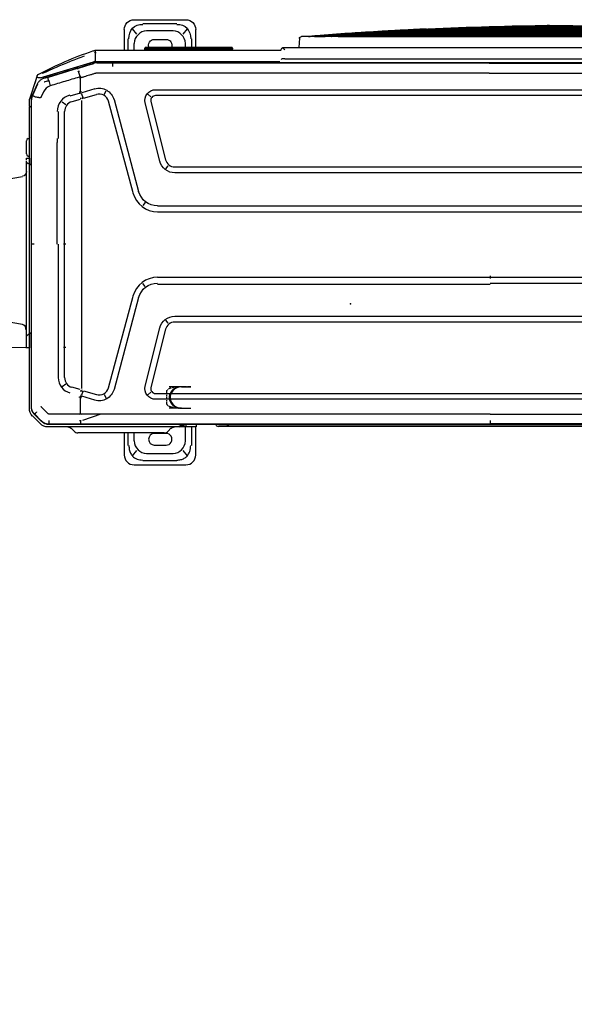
# Model space of a CAD drawing. Header units: millimetres. Extents: x 922208 to 1069538, y -182208 to -99877.
# Tile 116 of 256: x 989766 to 990446, y -178207 to -177000. Entities that reach past the tile are written whole.
import ezdxf

# ---------------------------------------------------------------- set-up
doc = ezdxf.new("R2010")
doc.units = ezdxf.units.MM
doc.header["$MEASUREMENT"] = 0
doc.linetypes.add('CENTER', pattern=[0.508, 0.3175, -0.0635, 0.0635, -0.0635])
doc.layers.add('IS_KLIM_urządzenia', color=3, linetype='Continuous')

# ---------------------------------------------------------------- blocks, each defined once
blk = doc.blocks.new('G$CE471A013')
at = {"linetype": 'Continuous'}
for p, q in [((9.43, 40.3), (9.87, 39.75)), ((14.87, 41.22), (9.57, 41.22)), ((10.49, 40.82), (13.99, 40.82)), ((14.61, 39.75), (15.05, 40.3)), ((8.57, 40.22), (8.57, 37.35)), ((9.01, 37.35), (9.01, 39.24)), ((13.58, 40.08), (10.9, 40.08)), ((15.47, 39.24), (15.47, 37.95)), ((15.87, 37.95), (15.87, 40.22)), ((9.61, 38.77), (9.61, 37.35)), ((12.8, 39.2), (11.6, 39.21)), ((14.88, 37.95), (14.88, 38.77)), ((-63.26, 37.3), (6.25, 37.3)), ((8.53, 37.35), (9.47, 37.35)), ((8.53, 37.24), (8.53, 37.35)), ((8.53, 37.07), (8.53, 37.24)), ((9.47, 37.35), (10.17, 37.35)), ((10.17, 37.35), (10.24, 37.35)), ((10.24, 37.35), (23.68, 37.35)), ((11.39, 37.78), (11.1, 37.49)), ((11.6, 38.01), (12.8, 38.01)), ((11.78, 37.95), (13.34, 37.95)), ((13.34, 37.95), (19.04, 37.95)), ((19.04, 37.95), (20.6, 37.95)), ((21.29, 37.49), (21, 37.78)), ((23.6, 37.07), (-66.48, 37.07)), ((-63.21, 37.03), (-21.49, 37.03)), ((-62.82, 37.15), (6.1, 37.15)), ((20.33, 37.03), (-21.49, 37.03)), ((-21.49, 36.7), (-21.49, 37.03)), ((9.97, 37.07), (9.97, 37.15)), ((18.26, 36.03), (20.13, 36.7)), ((23.55, 37.03), (20.33, 37.03)), ((23.59, 37.03), (23.55, 37.03)), ((24.01, 36.99), (24, 36.96)), ((25.02, 36.04), (24.35, 36.72)), ((25.07, 36.04), (24.36, 36.75)), ((24.44, 37.03), (25.24, 36.23)), ((9.92, 35.44), (9.07, 35.44)), ((9.92, 35.44), (9.07, 35.44)), ((9.92, 35.44), (9.07, 35.44)), ((10.02, 35.44), (9.17, 35.44)), ((10.02, 35.44), (9.17, 35.44)), ((10.02, 35.44), (9.17, 35.44)), ((10.02, 35.44), (9.17, 35.44)), ((10.02, 35.44), (9.17, 35.44)), ((10.02, 35.44), (9.17, 35.44)), ((10.02, 35.44), (9.17, 35.44)), ((10.02, 35.44), (9.17, 35.44)), ((10.02, 35.44), (9.17, 35.44)), ((10.02, 35.44), (9.17, 35.44)), ((10.02, 35.44), (9.17, 35.44)), ((10.02, 35.44), (9.17, 35.44)), ((10.02, 35.44), (9.17, 35.44)), ((10.02, 35.44), (9.17, 35.44)), ((10.02, 35.44), (9.17, 35.44)), ((10.02, 35.44), (9.17, 35.44)), ((10.02, 35.44), (9.17, 35.44)), ((10.02, 35.44), (9.17, 35.44)), ((10.02, 35.44), (9.17, 35.44)), ((10.02, 35.44), (9.17, 35.44)), ((10.02, 35.44), (9.17, 35.44)), ((10.02, 35.44), (11.29, 35.44)), ((10.02, 35.44), (11.29, 35.44)), ((10.02, 35.44), (11.29, 35.44)), ((10.02, 35.44), (11.29, 35.44)), ((10.02, 35.44), (11.29, 35.44)), ((10.02, 35.44), (11.29, 35.44)), ((10.02, 35.44), (11.29, 35.44)), ((10.02, 35.44), (11.29, 35.44)), ((10.02, 35.44), (11.29, 35.44)), ((10.02, 35.44), (11.29, 35.44)), ((20.35, 36.02), (20.35, 34.34)), ((25.02, 36.04), (25.04, 36.03)), ((25.3, 35.69), (25.28, 35.68)), ((25.35, 35.27), (25.35, 18.66)), ((25.39, 3.92), (25.39, 35.28)), ((25.56, 35.47), (25.56, 27.83)), ((-55.56, 34.53), (12.68, 34.53)), ((17.91, 34.05), (17.71, 34.4)), ((18.89, 34.61), (20.22, 34.22)), ((12.68, 33.93), (-55.56, 33.93)), ((9.92, 33.24), (9.07, 33.24)), ((9.92, 33.24), (9.07, 33.24)), ((9.92, 33.24), (9.07, 33.24)), ((10.02, 33.24), (9.17, 33.24)), ((10.02, 33.24), (9.17, 33.24)), ((10.02, 33.24), (9.17, 33.24)), ((10.02, 33.24), (9.17, 33.24)), ((10.02, 33.24), (9.17, 33.24)), ((10.02, 33.24), (9.17, 33.24)), ((10.02, 33.24), (9.17, 33.24)), ((10.02, 33.24), (9.17, 33.24)), ((10.02, 33.24), (9.17, 33.24)), ((10.02, 33.24), (9.17, 33.24)), ((10.02, 33.24), (9.17, 33.24)), ((10.02, 33.24), (9.17, 33.24)), ((10.02, 33.24), (9.17, 33.24)), ((10.02, 33.24), (9.17, 33.24)), ((10.02, 33.24), (9.17, 33.24)), ((10.02, 33.24), (9.17, 33.24)), ((10.02, 33.24), (9.17, 33.24)), ((10.02, 33.24), (9.17, 33.24)), ((10.02, 33.24), (9.17, 33.24)), ((10.02, 33.24), (9.17, 33.24)), ((10.02, 33.24), (9.17, 33.24)), ((10.02, 33.24), (11.29, 33.24)), ((10.02, 33.24), (11.29, 33.24)), ((10.02, 33.24), (11.29, 33.24)), ((10.02, 33.24), (11.29, 33.24)), ((10.02, 33.24), (11.29, 33.24)), ((10.02, 33.24), (11.29, 33.24)), ((10.02, 33.24), (11.29, 33.24)), ((10.02, 33.24), (11.29, 33.24)), ((10.02, 33.24), (11.29, 33.24)), ((10.02, 33.24), (11.29, 33.24)), ((11.66, 27.37), (13.15, 33.33)), ((13.46, 34.06), (13.15, 33.81)), ((14.41, 24.14), (16.92, 33.51)), ((17.49, 33.35), (14.98, 23.99)), ((20.03, 33.65), (18.72, 34.04)), ((20.12, 33.74), (20.25, 34.12)), ((20.13, 33.62), (20.19, 33.59)), ((20.23, 29.55), (20.23, 33.42)), ((20.34, 34.09), (20.3, 34.1)), ((20.36, 33.54), (21.23, 33.29)), ((21.84, 32.99), (22.21, 33.25)), ((13.73, 33.18), (12.24, 27.22)), ((21.97, 32.3), (21.97, 29.55)), ((22.62, 29.55), (22.62, 32.3)), ((20.23, 7.87), (20.23, 29.55)), ((22.07, 29.21), (21.83, 29.21)), ((21.97, 29.55), (21.97, 29.21)), ((21.97, 29.21), (21.97, 18.66)), ((22.62, 29.21), (22.62, 29.55)), ((22.62, 18.66), (22.62, 29.21)), ((25.56, 29.26), (25.86, 29.26)), ((25.56, 28.76), (25.56, 29.26)), ((25.86, 29.26), (25.86, 28.76)), ((25.86, 29.26), (25.91, 29.26)), ((25.91, 29.26), (30.56, 29.17)), ((25.56, 29.07), (25.56, 29.07)), ((25.56, 27.94), (25.56, 28.76)), ((25.56, 28.57), (25.56, 28.57)), ((25.86, 28.76), (25.86, 28.17)), ((25.56, 27.82), (25.39, 27.69)), ((25.56, 27.82), (25.56, 27.94)), ((25.68, 27.91), (25.56, 27.82)), ((25.56, 27.83), (25.56, 27.82)), ((25.56, 27.82), (25.56, 10.51)), ((25.56, 27.82), (25.56, 10.51)), ((25.68, 27.91), (25.84, 28.03)), ((25.86, 28.17), (25.86, 28.1)), ((25.86, 28.1), (25.86, 10.28)), ((-53.59, 26.63), (10.71, 26.63)), ((11.38, 26.75), (11.63, 26.43)), ((26.27, 26.9), (30.16, 26.21)), ((10.71, 26.03), (-53.59, 26.03)), ((-21.49, 22.66), (-55.36, 22.66)), ((-21.49, 22.78), (12.47, 22.78)), ((-21.49, 21.9), (-21.49, 22.17)), ((13.74, 23), (13.99, 22.68)), ((-21.49, 22.06), (-55.36, 22.06)), ((12.47, 22.06), (-21.49, 22.06)), ((21.83, 18.66), (22.07, 18.66)), ((21.97, 18.66), (21.97, 7.87)), ((22.73, 18.66), (22.73, 8.29)), ((25.35, 18.66), (25.35, 6.47)), ((-21.39, 15.36), (-55.36, 15.36)), ((12.47, 15.36), (-21.39, 15.36)), ((-21.39, 14.76), (-55.36, 14.76)), ((12.47, 14.76), (-21.39, 14.76)), ((13.74, 14.42), (13.99, 14.73)), ((16.92, 3.91), (14.41, 13.28)), ((14.98, 13.43), (17.49, 4.07)), ((30.16, 12.43), (26.27, 11.75)), ((-53.59, 11.39), (10.71, 11.39)), ((10.71, 10.79), (-53.59, 10.79)), ((11.63, 10.99), (11.38, 10.67)), ((12.24, 10.2), (13.73, 4.24)), ((25.39, 10.62), (25.56, 10.51)), ((25.56, 10.51), (25.68, 10.42)), ((25.56, 10.51), (25.56, 4.6)), ((25.56, 10.39), (25.56, 10.51)), ((25.56, 10.38), (25.56, 10.39)), ((25.56, 9.88), (25.56, 10.38)), ((25.85, 10.31), (25.68, 10.42)), ((25.86, 10.1), (25.86, 9.89)), ((13.15, 4.09), (11.66, 10.05)), ((25.86, 9.89), (25.56, 9.88)), ((25.86, 9.88), (25.56, 9.88)), ((25.7, 9.68), (25.62, 9.71)), ((25.86, 9.88), (25.86, 9.89)), ((25.86, 9.46), (25.86, 9.17)), ((25.86, 9.17), (25.86, 8.4)), ((22.73, 7.87), (22.73, 8.29)), ((25.86, 8.4), (25.86, 8.11)), ((20.23, 4), (20.23, 7.87)), ((21.97, 7.87), (21.97, 5.12)), ((22.62, 5.12), (22.62, 7.87)), ((25.7, 7.89), (25.62, 7.87)), ((25.35, 6.47), (25.35, 3.92)), ((20.36, 3.88), (21.23, 4.13)), ((21.84, 4.43), (22.21, 4.17)), ((25.55, 4.54), (25.55, 3.93)), ((-55.56, 3.49), (12.68, 3.49)), ((13.15, 3.61), (13.46, 3.36)), ((17.91, 3.37), (17.71, 3.02)), ((20.03, 3.77), (18.72, 3.38)), ((18.89, 2.8), (20.22, 3.2)), ((20.25, 3.3), (20.12, 3.68)), ((20.13, 3.8), (20.19, 3.83)), ((20.34, 3.33), (20.41, 3.18)), ((20.35, 3.08), (20.35, 1.67)), ((20.39, 3.26), (21.42, 3.55)), ((24.11, 3.1), (24.35, 3.63)), ((24.74, 2.34), (25.26, 3.48)), ((24.76, 2.32), (25.29, 3.47)), ((25.53, 3.82), (24.85, 1.74)), ((25.34, 3.69), (25.36, 3.69)), ((12.68, 2.89), (-55.56, 2.89)), ((24.46, 1.68), (19, 0.05)), ((20.39, 1.54), (20.54, 1.02)), ((20.67, 0.74), (23.66, 1.64)), ((24.47, 1.98), (24.49, 1.95)), ((24.85, 1.74), (24.75, 1.44)), ((-61.57, 0.14), (18.68, 0.14)), ((-21.39, 0.18), (-59.92, 0.18)), ((-21.39, 0.18), (17.06, 0.18)), ((18.84, 0), (0, 0)), ((17.06, 0.18), (17.06, 0.51)), ((17.06, 0.18), (18.46, 0.18)), ((18.46, 0.18), (18.68, 0.18)), ((18.84, 0.16), (18.83, 0.19)), ((19.18, 0.29), (18.99, 0.23)), ((19.18, 0.29), (20.57, 0.71)), ((-0.52, -0.26), (-62.64, -0.26)), ((18.84, -0.06), (18.76, -0.06)), ((18.84, -0.94), (18.84, -0.04)), ((-0.37, -1.41), (-63.18, -1.41)), ((-2.02, -2.36), (-1.95, -1.41)), ((-0.36, -1.41), (-0.37, -1.41)), ((-0.15, -1.15), (-0.16, -1.15)), ((18.59, -1.15), (-0.15, -1.15)), ((4.82, -1.15), (4.82, -1.26)), ((4.82, -1.36), (4.82, -1.26)), ((13.37, -1.3), (5.22, -1.3)), ((5.22, -1.42), (13.37, -1.42)), ((5.22, -1.42), (5.22, -1.42)), ((5.32, -1.35), (5.32, -1.32)), ((5.32, -1.32), (5.32, -1.4)), ((5.52, -1.32), (13.07, -1.32)), ((5.52, -1.32), (5.52, -1.32)), ((5.52, -1.41), (13.07, -1.41)), ((8.57, -1.42), (8.57, -3.26)), ((9.01, -2.29), (9.01, -1.42)), ((9.61, -1.42), (9.61, -1.82)), ((13.27, -1.32), (13.27, -1.35)), ((13.27, -1.32), (13.27, -1.35)), ((13.27, -1.4), (13.27, -1.32)), ((13.37, -1.42), (13.37, -1.42)), ((13.77, -1.15), (13.77, -1.26)), ((13.77, -1.26), (13.77, -1.36)), ((14.88, -1.82), (14.88, -1.15)), ((15.47, -1.15), (15.47, -2.29)), ((15.87, -3.26), (15.87, -1.15)), ((-7.03, -2.54), (-57.04, -2.54)), ((-7.03, -2.54), (-2.22, -2.54)), ((-5.32, -2.54), (-5.32, -2.54)), ((9.87, -2.79), (9.43, -3.34)), ((12.8, -2.25), (11.6, -2.25)), ((15.05, -3.34), (14.61, -2.79)), ((13.99, -3.86), (10.49, -3.86)), ((10.9, -3.13), (13.58, -3.13)), ((14.87, -4.26), (9.57, -4.26))]:
    blk.add_line(p, q, dxfattribs=at)
at = {"linetype": 'CENTER'}
for p, q in [((10.07, 35.43), (9.07, 35.43)), ((11.57, 33.73), (11.57, 34.94)), ((9.07, 33.24), (10.07, 33.24))]:
    blk.add_line(p, q, dxfattribs=at)
at = {"linetype": 'Continuous'}
for centre, radius, start, end in [((9.57, 40.22), 1, 90, 180), ((14.87, 40.22), 1, 0, 90), ((11.6, 38.61), 0.6, 89.6384, 270.3616), ((12.8, 38.61), 0.592, 270.3616, 89.6384), ((6.25, 37), 0.3, 13.2149, 90), ((11.78, 37.39), 0.56, 90, 135), ((20.6, 37.39), 0.56, 45, 90), ((12.68, 33.45), 0.48, 345.9833, 90), ((18.44, 33.1), 0.98, 73.4705, 165), ((10.71, 27.61), 0.98, 270, 345.9834), ((25.33, 27.83), 0.23, 358.0143, 0), ((26.36, 27.39), 0.5, 180, 260), ((12.47, 24.66), 2.6, 270, 345), ((12.47, 12.76), 2.6, 15, 90), ((10.71, 9.81), 0.98, 14.0166, 90), ((25.63, 9.46), 0.23, 0, 71.5651), ((25.63, 8.11), 0.23, 288.4349, 0), ((12.68, 3.97), 0.48, 270, 14.0167), ((18.44, 4.32), 0.98, 195, 286.5295), ((25.4, 4.6), 0.16, 343.9477, 0), ((24.57, 1.51), 0.2, 298.0607, 341.8492)]:
    blk.add_arc(centre, radius, start, end, dxfattribs=at)
at = {"linetype": 'Continuous', "extrusion": (0, 0, -1)}
for centre, radius, start, end in [((-10.17, 37.15), 0.2, 0, 90), ((-10.74, 37.85), 0.5, 225, 270), ((-21.64, 37.85), 0.5, 270, 315), ((-23.68, 36.27), 1.08, 90, 135), ((-6.1, 36.85), 0.3, 90, 133.2314), ((-24.48, 35.47), 1.08, 135, 180), ((-12.68, 33.45), 1.08, 90, 194.0166), ((-18.44, 33.1), 1.58, 15, 106.5294), ((-10.71, 27.61), 1.58, 194.0166, 270), ((-12.47, 24.66), 2, 195, 270), ((-12.47, 12.76), 2, 90, 165), ((-10.71, 9.81), 1.58, 90, 165.9834), ((-26.36, 11.25), 0.5, 0, 80), ((-25.66, 9.8), 0.1, 288.4349, 0), ((-25.66, 7.77), 0.1, 0, 71.5651), ((-12.68, 3.97), 1.08, 165.9834, 270), ((-18.44, 4.32), 1.58, 253.4706, 345), ((-25.19, 3.93), 0.36, 180, 198.1508), ((0.36, -1.21), 0.2, 180, 270), ((-11.6, -1.65), 0.6, 269.6384, 22.8841), ((-12.8, -1.65), 0.592, 156.8061, 269.6384), ((2.22, -2.34), 0.2, 184, 270), ((-9.57, -3.26), 1, 270, 0), ((-14.87, -3.26), 1, 180, 270)]:
    blk.add_arc(centre, radius, start, end, dxfattribs=at)
at = {"linetype": 'Continuous'}
for centre, major_axis, ratio, start_param, end_param in [((11.39, 38.21), (1.27, -1.57), 0.803018, 2.633487, 3.831894), ((13.09, 38.21), (-1.27, -1.57), 0.803018, 2.451291, 3.649699), ((10.24, 37.15), (0, -0.2), 0.815365, 3.141593, 4.712389), ((5.2, 36.7), (1.09, 0), 0.414214, 1.392879, 1.570794), ((9.92, 34.34), (-1.27, 0), 0.866025, 1.570796, 4.712389), ((9.92, 34.34), (-1.27, 0), 0.866025, 1.570796, 4.712389), ((9.92, 34.34), (-1.27, 0), 0.866025, 1.570796, 4.712389), ((10.02, 34.34), (1.27, 0), 0.866025, 4.712389, 7.853982), ((20.14, 33.94), (1.91, -0.58), 0.178321, 1.484854, 1.57228), ((19.79, 32.78), (1.92, -0.56), 0.705879, 1.540462, 1.56897), ((20.92, 32.3), (1.05, 0), 0.995519, 6.283185, 7.558937), ((20.98, 32.3), (1.64, 0), 0.995519, 6.283185, 7.582721), ((25.96, 27.39), (0.1, 0), 0.10051, 3.141593, 4.177762), ((26.36, 27.39), (0.087, 0.492), 0.898854, 1.745329, 3.141593), ((20.92, 5.12), (1.05, 0), 0.995519, 5.007433, 6.283185), ((20.96, 5.12), (1.76, 0), 0.995519, 4.991611, 6.283185), ((20.14, 3.47), (1.91, 0.58), 0.178321, 4.710906, 4.798331), ((19.79, 4.64), (1.89, 0.65), 0.706819, 4.712403, 4.740904), ((-0.52, -0.2), (0.36, 0), 0.176327, 4.712389, 6.279863), ((-0.52, -1.05), (-0.355, 0.355), 0.176327, 1.745329, 2.532861), ((5.22, -1.27), (-0.4, 0.001), 0.029834, 4.712454, 6.28325), ((5.22, -1.41), (0.4, 0), 0.029837, 2.648555, 2.751427), ((5.22, -1.32), (0.35, 0), 0.029833, 1.570796, 3.141593), ((5.22, -1.41), (0.349, 0), 0.029837, 3.880383, 4.712389), ((5.27, -1.28), (-0.05, 0), 0.999555, 1.570796, 1.896281), ((5.52, -1.33), (0.25, 0), 0.029816, 1.570796, 3.141593), ((5.52, -1.4), (0.2, 0), 0.0299, 3.129347, 4.723791), ((11.39, -1.26), (1.27, 1.57), 0.803018, 2.451291, 3.649699), ((13.07, -1.33), (0.25, 0), 0.029816, 0.323316, 1.570796), ((13.07, -1.4), (-0.2, 0), 0.0299, 1.564853, 3.144938), ((13.37, -1.27), (0.4, 0.001), 0.029834, 6.28312, 7.853917), ((13.37, -1.32), (0.35, 0), 0.029833, 0, 1.570796), ((13.37, -1.41), (0.349, 0), 0.029837, 4.712389, 5.911815), ((13.09, -1.26), (-1.27, 1.57), 0.803018, 2.633487, 3.831894)]:
    blk.add_ellipse(centre, major_axis=major_axis, ratio=ratio, start_param=start_param, end_param=end_param, dxfattribs=at)
at = {"linetype": 'CENTER'}
for centre, start_param, end_param in [((10.07, 34.94), 3.141593, 4.712389), ((10.07, 33.73), 1.570796, 3.141593)]:
    blk.add_ellipse(centre, major_axis=(-1.5, 0), ratio=0.325568, start_param=start_param, end_param=end_param, dxfattribs=at)
at = {"linetype": 'Continuous'}
for points, knots in [([(10.49, 40.73), (10.42, 40.73), (10.29, 40.73), (10.09, 40.7), (9.91, 40.64), (9.74, 40.56), (9.59, 40.46), (9.37, 40.25), (9.13, 39.85), (9.1, 39.45), (9.09, 39.24)], [0, 0, 0, 0, 0.088396, 0.173346, 0.25543, 0.335293, 0.413632, 0.491185, 0.72797, 1, 1, 1, 1]), ([(15.39, 39.24), (15.39, 39.31), (15.39, 39.46), (15.36, 39.67), (15.31, 39.86), (15.23, 40.04), (15.14, 40.19), (14.95, 40.43), (14.57, 40.69), (14.19, 40.72), (13.99, 40.73)], [0, 0, 0, 0, 0.095854, 0.186885, 0.2735, 0.35617, 0.435439, 0.51192, 0.746033, 1, 1, 1, 1]), ([(9.96, 37.16), (9.96, 37.17), (9.95, 37.17), (9.93, 37.19), (9.88, 37.2), (9.8, 37.22), (9.67, 37.24), (9.53, 37.24), (9.47, 37.24)], [0, 0, 0, 0, 0.033531, 0.165604, 0.326819, 0.467732, 0.750376, 1, 1, 1, 1]), ([(10.35, 37.07), (10.35, 37.07), (10.32, 37.08), (10.26, 37.11), (10.16, 37.14), (10.1, 37.14), (10.07, 37.15)], [0, 0, 0, 0, 0.023051, 0.207675, 0.629287, 1, 1, 1, 1]), ([(20.35, 36.74), (20.35, 36.77), (20.34, 36.82), (20.34, 36.89), (20.34, 36.96), (20.33, 37.01), (20.33, 37.03), (20.33, 37.03), (20.33, 37.03)], [0, 0, 0, 0, 0.153633, 0.320832, 0.49911, 0.748722, 0.930274, 1, 1, 1, 1]), ([(24.32, 36.74), (24.23, 36.83), (24.12, 36.9), (23.87, 37.01), (23.73, 37.03), (23.59, 37.03)], [0, 0, 0, 0, 0.487241, 0.487241, 1, 1, 1, 1]), ([(24.36, 36.75), (24.32, 36.79), (24.24, 36.87), (24.09, 36.96), (23.93, 37.02), (23.77, 37.06), (23.65, 37.07), (23.6, 37.07)], [0, 0, 0, 0, 0.200032, 0.400047, 0.600045, 0.800029, 1, 1, 1, 1]), ([(20.44, 36.03), (20.41, 36.02), (20.35, 36.02), (20.28, 36.02), (20.25, 36.03)], [0, 0, 0, 0, 0.543839, 1, 1, 1, 1]), ([(25.39, 35.28), (25.38, 35.34), (25.38, 35.45), (25.34, 35.61), (25.27, 35.77), (25.19, 35.92), (25.11, 36), (25.07, 36.04)], [0, 0, 0, 0, 0.199971, 0.399955, 0.599953, 0.799968, 1, 1, 1, 1]), ([(20.26, 34.33), (20.26, 34.33), (20.26, 34.33), (20.26, 34.33), (20.26, 34.33), (20.26, 34.33), (20.26, 34.33), (20.26, 34.34), (20.26, 34.34), (20.25, 34.34)], [0, 0, 0, 0, 0.093535, 0.093535, 0.207433, 0.207433, 0.397418, 0.397418, 1, 1, 1, 1]), ([(25.86, 28.1), (25.86, 28.08), (25.86, 28.07), (25.85, 28.05), (25.85, 28.04), (25.84, 28.03), (25.84, 28.03), (25.84, 28.03)], [0, 0, 0, 0, 0.458778, 0.458778, 0.863378, 0.863378, 1, 1, 1, 1]), ([(25.85, 10.31), (25.85, 10.31), (25.85, 10.3), (25.86, 10.29), (25.86, 10.29), (25.86, 10.28)], [0, 0, 0, 0, 0.756623, 0.756623, 1, 1, 1, 1]), ([(25.86, 10.28), (25.86, 10.27), (25.86, 10.26), (25.86, 10.23), (25.86, 10.23), (25.86, 10.21)], [0, 0, 0, 0, 0.612645, 0.612645, 1, 1, 1, 1]), ([(25.39, 4.69), (25.4, 4.68), (25.42, 4.67), (25.47, 4.64), (25.54, 4.61), (25.55, 4.6), (25.56, 4.6)], [0, 0, 0, 0, 0.071285, 0.22784, 0.631675, 1, 1, 1, 1]), ([(20.26, 3.09), (20.26, 3.09), (20.26, 3.09), (20.26, 3.09), (20.26, 3.09), (20.26, 3.09), (20.26, 3.09), (20.26, 3.08), (20.26, 3.08), (20.25, 3.08)], [0, 0, 0, 0, 0.093535, 0.093535, 0.207433, 0.207433, 0.397418, 0.397418, 1, 1, 1, 1]), ([(24.35, 3.63), (24.36, 3.64), (24.37, 3.67), (24.4, 3.7), (24.44, 3.71), (24.5, 3.71), (24.56, 3.71), (24.62, 3.7), (24.7, 3.69), (24.8, 3.67), (24.91, 3.65), (24.96, 3.64), (24.99, 3.63)], [0, 0, 0, 0, 0.063445, 0.125642, 0.187788, 0.250693, 0.375623, 0.438172, 0.500645, 0.750303, 0.875197, 1, 1, 1, 1]), ([(25, 3.63), (25.03, 3.61), (25.09, 3.58), (25.15, 3.55), (25.2, 3.52), (25.23, 3.5), (25.25, 3.48), (25.26, 3.48), (25.26, 3.47), (25.26, 3.47), (25.26, 3.47)], [0, 0, 0, 0, 0.196304, 0.378613, 0.540984, 0.680096, 0.794866, 0.885682, 0.95364, 1, 1, 1, 1]), ([(25.26, 3.48), (25.32, 3.62), (25.35, 3.77), (25.35, 3.92), (25.35, 3.92), (25.35, 3.92)], [0, 0, 0, 0, 0.999505, 0.999505, 1, 1, 1, 1]), ([(25.29, 3.47), (25.31, 3.51), (25.35, 3.61), (25.38, 3.76), (25.39, 3.87), (25.39, 3.92)], [0, 0, 0, 0, 0.333339, 0.666672, 1, 1, 1, 1]), ([(20.49, 1.61), (20.97, 1.76), (21.45, 1.9), (22.44, 2.2), (22.94, 2.35), (23.44, 2.5)], [0, 0, 0, 0, 0.489998, 0.489998, 1, 1, 1, 1]), ([(24.05, 2.09), (24.05, 2.09), (24.04, 2.08), (23.97, 2.06), (23.9, 2.04), (23.75, 2), (23.68, 1.98), (23.6, 1.97), (23.6, 1.97), (23.59, 1.96)], [0, 0, 0, 0, 0.036866, 0.036866, 0.504384, 0.504384, 0.969691, 0.969691, 1, 1, 1, 1]), ([(24.09, 1.73), (24.14, 1.75), (24.24, 1.78), (24.37, 1.86), (24.49, 1.95), (24.6, 2.06), (24.69, 2.18), (24.74, 2.27), (24.76, 2.32)], [0, 0, 0, 0, 0.163038, 0.329712, 0.498444, 0.667536, 0.835268, 1, 1, 1, 1]), ([(24.94, 2), (24.97, 2.11), (25, 2.2), (25.02, 2.24), (25.02, 2.25), (25.02, 2.24)], [0, 0, 0, 0, 0.718874, 0.718874, 1, 1, 1, 1]), ([(18.83, 1.23), (18.92, 1.26), (19.12, 1.32), (19.41, 1.41), (19.69, 1.49), (19.89, 1.55), (20.02, 1.59), (20.06, 1.6), (20.15, 1.63), (20.2, 1.65), (20.25, 1.66)], [0, 0, 0, 0, 0.202609, 0.405217, 0.607826, 0.810435, 0.810435, 0.891478, 0.891478, 1, 1, 1, 1]), ([(19, 0.19), (19.05, 0.21), (19.1, 0.22), (19.36, 0.3), (19.56, 0.36), (20.58, 0.67), (21.4, 0.92), (22.84, 1.35), (23.47, 1.54), (24.09, 1.73)], [0, 0, 0, 0, 0.030057, 0.030057, 0.150285, 0.150285, 0.631198, 0.631198, 1, 1, 1, 1]), ([(24.65, 1.33), (23.76, 0.86), (22.84, 0.42), (20.98, -0.39), (20.03, -0.75), (19.07, -1.07)], [0, 0, 0, 0, 0.5, 0.5, 1, 1, 1, 1]), ([(19.96, -0.52), (20.44, -0.35), (20.92, -0.17), (22.36, 0.41), (23.3, 0.82), (24.25, 1.25), (24.25, 1.25), (24.25, 1.25)], [0, 0, 0, 0, 0.332003, 0.332003, 0.999956, 0.999956, 1, 1, 1, 1]), ([(20.44, 1.67), (20.42, 1.67), (20.36, 1.67), (20.3, 1.66), (20.26, 1.66)], [0, 0, 0, 0, 0.371371, 1, 1, 1, 1]), ([(20.47, 1.6), (20.44, 1.58), (20.39, 1.54), (20.34, 1.51), (20.31, 1.5)], [0, 0, 0, 0, 0.499901, 1, 1, 1, 1]), ([(20.48, 1.02), (20.48, 1.02), (20.49, 1.02), (20.52, 1.02), (20.55, 1.03), (20.58, 1.04), (20.6, 1.05), (20.61, 1.06)], [0, 0, 0, 0, 0.124243, 0.250099, 0.500246, 0.750314, 1, 1, 1, 1]), ([(23.59, 1.96), (23.61, 1.92), (23.62, 1.87), (23.64, 1.79), (23.65, 1.75), (23.66, 1.69), (23.66, 1.67), (23.66, 1.64), (23.66, 1.64), (23.65, 1.63), (23.65, 1.63), (23.65, 1.63)], [0, 0, 0, 0, 0.2609, 0.2609, 0.5218, 0.5218, 0.782701, 0.782701, 0.970671, 0.970671, 1, 1, 1, 1]), ([(24.46, 1.68), (24.48, 1.69), (24.5, 1.69), (24.6, 1.71), (24.68, 1.68), (24.77, 1.59), (24.77, 1.54), (24.76, 1.46), (24.76, 1.45), (24.75, 1.44)], [0, 0, 0, 0, 0.082224, 0.082224, 0.505542, 0.505542, 0.92886, 0.92886, 1, 1, 1, 1]), ([(24.66, 1.34), (24.66, 1.34), (24.66, 1.34), (24.65, 1.33), (24.65, 1.33), (24.65, 1.33)], [0, 0, 0, 0, 0.812779, 0.812779, 1, 1, 1, 1]), ([(24.85, 1.74), (24.84, 1.71), (24.83, 1.67), (24.8, 1.6), (24.79, 1.56), (24.77, 1.49), (24.76, 1.47), (24.76, 1.45)], [0, 0, 0, 0, 0.339989, 0.339989, 0.792222, 0.792222, 1, 1, 1, 1]), ([(18.68, 0.14), (18.74, 0.15), (18.84, 0.15), (18.95, 0.18), (19, 0.19)], [0, 0, 0, 0, 0.501074, 1, 1, 1, 1]), ([(19, 0.05), (18.96, 0.03), (18.92, 0.02), (18.87, -0.01), (18.86, -0.03), (18.84, -0.05), (18.84, -0.05), (18.84, -0.06)], [0, 0, 0, 0, 0.616187, 0.616187, 0.899223, 0.899223, 1, 1, 1, 1]), ([(18.81, -0.94), (18.79, -0.93), (18.78, -0.92), (18.76, -0.91), (18.75, -0.91), (18.75, -0.91)], [0, 0, 0, 0, 0.963467, 0.963467, 1, 1, 1, 1]), ([(18.81, -0.94), (18.82, -0.94), (18.82, -0.94), (18.83, -0.94), (18.83, -0.94), (18.84, -0.94), (18.84, -0.94), (18.85, -0.94), (18.85, -0.93), (18.85, -0.93)], [0, 0, 0, 0, 0.246944, 0.246944, 0.491708, 0.491708, 0.827112, 0.827112, 1, 1, 1, 1]), ([(18.84, -1.09), (18.84, -1.09), (18.84, -1.09), (18.83, -1.07), (18.83, -1.04), (18.83, -0.99), (18.83, -0.96), (18.83, -0.94)], [0, 0, 0, 0, 0.037359, 0.037359, 0.637819, 0.637819, 1, 1, 1, 1]), ([(18.92, -0.88), (18.92, -0.88), (18.92, -0.88), (18.9, -0.9), (18.87, -0.92), (18.85, -0.93)], [0, 0, 0, 0, 0.029461, 0.029461, 1, 1, 1, 1]), ([(4.82, -1.36), (4.82, -1.37), (4.82, -1.38), (4.83, -1.39), (4.84, -1.4), (4.85, -1.41), (4.86, -1.41), (4.86, -1.41), (4.88, -1.41), (4.9, -1.42), (4.95, -1.42), (4.97, -1.42)], [0, 0, 0, 0, 0.065305, 0.116297, 0.160097, 0.198956, 0.23575, 0.282457, 0.373365, 0.758577, 1, 1, 1, 1]), ([(13.3, -1.32), (13.3, -1.32), (13.31, -1.32), (13.31, -1.32), (13.31, -1.32)], [0, 0, 0, 0, 0.175946, 1, 1, 1, 1]), ([(13.7, -1.41), (13.71, -1.42), (13.72, -1.41), (13.74, -1.41), (13.75, -1.4), (13.76, -1.39), (13.77, -1.38), (13.77, -1.37), (13.77, -1.36)], [0, 0, 0, 0, 0.498479, 0.626522, 0.703686, 0.792587, 0.893399, 1, 1, 1, 1]), ([(18.84, -1.13), (18.77, -1.14), (18.69, -1.15), (18.61, -1.15), (18.6, -1.15), (18.6, -1.15), (18.6, -1.15), (18.59, -1.15), (18.59, -1.15), (18.59, -1.15)], [0, 0, 0, 0, 0.895051, 0.895051, 0.981123, 0.981123, 0.990548, 0.990548, 1, 1, 1, 1]), ([(19.07, -1.07), (19.07, -1.07), (19.07, -1.07), (19.06, -1.07), (19.06, -1.08), (19.02, -1.09), (18.98, -1.1), (18.91, -1.12), (18.88, -1.12), (18.84, -1.13)], [0, 0, 0, 0, 0.010318, 0.010318, 0.093061, 0.093061, 0.548137, 0.548137, 1, 1, 1, 1]), ([(-32.04, -3.06), (-27.14, -3.03), (-22.24, -2.97), (-12.56, -2.8), (-7.78, -2.69), (-3, -2.54)], [0, 0, 0, 0, 0.506209, 0.506209, 1, 1, 1, 1]), ([(-32.04, -3.62), (-27.13, -3.59), (-22.23, -3.48), (-12.54, -3.13), (-7.74, -2.89), (-2.96, -2.55)], [0, 0, 0, 0, 0.505401, 0.505401, 1, 1, 1, 1]), ([(-32.04, -3.6), (-27.13, -3.56), (-22.23, -3.46), (-12.54, -3.11), (-7.74, -2.88), (-2.96, -2.55)], [0, 0, 0, 0, 0.505401, 0.505401, 1, 1, 1, 1]), ([(-32.04, -3.58), (-27.13, -3.54), (-22.23, -3.43), (-12.54, -3.1), (-7.74, -2.87), (-2.96, -2.55)], [0, 0, 0, 0, 0.505401, 0.505401, 1, 1, 1, 1]), ([(-32.04, -3.55), (-27.13, -3.51), (-22.23, -3.41), (-12.54, -3.08), (-7.74, -2.86), (-2.96, -2.55)], [0, 0, 0, 0, 0.505401, 0.505401, 1, 1, 1, 1]), ([(-32.04, -3.53), (-27.13, -3.48), (-22.23, -3.38), (-12.54, -3.06), (-7.74, -2.84), (-2.96, -2.55)], [0, 0, 0, 0, 0.505401, 0.505401, 1, 1, 1, 1]), ([(-2.96, -2.55), (-7.74, -2.84), (-12.54, -3.06), (-22.23, -3.38), (-27.13, -3.48), (-32.04, -3.52)], [0, 0, 0, 0, 0.494599, 0.494599, 1, 1, 1, 1]), ([(-32.04, -3.5), (-27.13, -3.45), (-22.23, -3.35), (-12.54, -3.04), (-7.74, -2.83), (-2.96, -2.55)], [0, 0, 0, 0, 0.505401, 0.505401, 1, 1, 1, 1]), ([(-2.96, -2.55), (-7.74, -2.83), (-12.54, -3.04), (-22.23, -3.35), (-27.13, -3.45), (-32.04, -3.49)], [0, 0, 0, 0, 0.494599, 0.494599, 1, 1, 1, 1]), ([(-32.04, -3.46), (-27.13, -3.42), (-22.23, -3.32), (-12.54, -3.02), (-7.75, -2.82), (-2.96, -2.55)], [0, 0, 0, 0, 0.505401, 0.505401, 1, 1, 1, 1]), ([(-2.96, -2.55), (-7.75, -2.82), (-12.54, -3.02), (-22.23, -3.32), (-27.13, -3.42), (-32.04, -3.46)], [0, 0, 0, 0, 0.494599, 0.494599, 1, 1, 1, 1]), ([(-32.04, -3.39), (-27.14, -3.34), (-22.23, -3.25), (-12.54, -2.98), (-7.75, -2.79), (-2.96, -2.55)], [0, 0, 0, 0, 0.505465, 0.505465, 1, 1, 1, 1]), ([(-32.04, -3.35), (-27.14, -3.3), (-22.23, -3.22), (-12.58, -2.95), (-7.83, -2.78), (-3.07, -2.55)], [0, 0, 0, 0, 0.507485, 0.507485, 1, 1, 1, 1]), ([(-2.97, -2.55), (-7.75, -2.78), (-12.54, -2.95), (-22.23, -3.21), (-27.14, -3.3), (-32.04, -3.35)], [0, 0, 0, 0, 0.494375, 0.494375, 1, 1, 1, 1]), ([(-32.04, -3.31), (-27.14, -3.26), (-22.24, -3.18), (-12.56, -2.93), (-7.79, -2.77), (-3.02, -2.55)], [0, 0, 0, 0, 0.506586, 0.506586, 1, 1, 1, 1]), ([(-32.04, -3.26), (-27.14, -3.22), (-22.24, -3.14), (-12.54, -2.9), (-7.75, -2.75), (-2.95, -2.55)], [0, 0, 0, 0, 0.505409, 0.505409, 1, 1, 1, 1]), ([(-3.09, -2.55), (-7.84, -2.75), (-12.59, -2.9), (-22.24, -3.14), (-27.14, -3.22), (-32.04, -3.26)], [0, 0, 0, 0, 0.492233, 0.492233, 1, 1, 1, 1]), ([(-32.04, -3.21), (-27.14, -3.17), (-22.24, -3.1), (-12.59, -2.88), (-7.84, -2.74), (-3.09, -2.55)], [0, 0, 0, 0, 0.507767, 0.507767, 1, 1, 1, 1]), ([(-3.09, -2.55), (-7.84, -2.74), (-12.59, -2.88), (-22.24, -3.09), (-27.14, -3.17), (-32.04, -3.21)], [0, 0, 0, 0, 0.492233, 0.492233, 1, 1, 1, 1]), ([(-32.04, -3.11), (-27.14, -3.08), (-22.24, -3.01), (-12.56, -2.82), (-7.78, -2.7), (-3, -2.55)], [0, 0, 0, 0, 0.506209, 0.506209, 1, 1, 1, 1]), ([(-32.04, -2.95), (-29.2, -2.93), (-26.37, -2.91), (-20.71, -2.85), (-17.87, -2.82), (-12.21, -2.73), (-9.37, -2.68), (-5.41, -2.6), (-4.27, -2.57), (-3.14, -2.55)], [0, 0, 0, 0, 0.294057, 0.294057, 0.58814, 0.58814, 0.882227, 0.882227, 1, 1, 1, 1]), ([(-3.18, -2.55), (-5.72, -2.61), (-8.26, -2.66), (-13.56, -2.75), (-16.31, -2.79), (-21.82, -2.86), (-24.58, -2.89), (-28.9, -2.93), (-30.47, -2.94), (-32.04, -2.94)], [0, 0, 0, 0, 0.264103, 0.264103, 0.550513, 0.550513, 0.836923, 0.836923, 1, 1, 1, 1]), ([(-3.57, -2.55), (-6.61, -2.59), (-9.64, -2.62), (-14.37, -2.66), (-16.06, -2.68), (-21.12, -2.72), (-24.5, -2.74), (-29.27, -2.76), (-30.65, -2.77), (-32.04, -2.77)], [0, 0, 0, 0, 0.319801, 0.319801, 0.497905, 0.497905, 0.854114, 0.854114, 1, 1, 1, 1]), ([(-32.04, -2.71), (-29.21, -2.71), (-26.39, -2.7), (-22.16, -2.68), (-20.75, -2.67), (-16.51, -2.65), (-13.69, -2.63), (-8.51, -2.59), (-6.16, -2.57), (-3.8, -2.55)], [0, 0, 0, 0, 0.299848, 0.299848, 0.449777, 0.449777, 0.749636, 0.749636, 1, 1, 1, 1]), ([(-3.79, -2.55), (-6.04, -2.57), (-8.28, -2.59), (-11.86, -2.61), (-13.19, -2.62), (-17.19, -2.65), (-19.86, -2.66), (-25.18, -2.69), (-27.85, -2.7), (-31.02, -2.71), (-31.53, -2.71), (-32.04, -2.71)], [0, 0, 0, 0, 0.238571, 0.238571, 0.380065, 0.380065, 0.663055, 0.663055, 0.946044, 0.946044, 1, 1, 1, 1]), ([(-5.98, -2.55), (-8.73, -2.56), (-11.47, -2.58), (-15.19, -2.59), (-16.16, -2.6), (-19.08, -2.61), (-21.03, -2.61), (-24.92, -2.62), (-26.87, -2.63), (-29.89, -2.64), (-30.96, -2.64), (-32.04, -2.64)], [0, 0, 0, 0, 0.31601, 0.31601, 0.42808, 0.42808, 0.652219, 0.652219, 0.876357, 0.876357, 1, 1, 1, 1]), ([(-32.04, -2.58), (-27.12, -2.58), (-22.2, -2.57), (-14.89, -2.56), (-12.49, -2.55), (-10.09, -2.55)], [0, 0, 0, 0, 0.672022, 0.672022, 1, 1, 1, 1]), ([(-32.04, -2.64), (-27.83, -2.64), (-23.62, -2.62), (-18.87, -2.61), (-18.33, -2.61), (-17.8, -2.6)], [0, 0, 0, 0, 0.886937, 0.886937, 1, 1, 1, 1]), ([(-32.04, -3.43), (-27.14, -3.38), (-22.23, -3.29), (-13.64, -3.03), (-9.95, -2.89), (-6.25, -2.72)], [0, 0, 0, 0, 0.570136, 0.570136, 1, 1, 1, 1]), ([(-6.84, -2.74), (-10.34, -2.91), (-13.83, -3.04), (-22.23, -3.28), (-27.14, -3.38), (-32.04, -3.43)], [0, 0, 0, 0, 0.416676, 0.416676, 1, 1, 1, 1]), ([(-7.34, -2.84), (-10.67, -3.03), (-14, -3.18), (-22.23, -3.48), (-27.13, -3.58), (-32.04, -3.62)], [0, 0, 0, 0, 0.40464, 0.40464, 1, 1, 1, 1]), ([(-9.54, -2.95), (-12.14, -3.08), (-14.73, -3.19), (-22.23, -3.46), (-27.13, -3.56), (-32.04, -3.6)], [0, 0, 0, 0, 0.346419, 0.346419, 1, 1, 1, 1]), ([(-9.97, -2.95), (-12.42, -3.08), (-14.88, -3.18), (-22.23, -3.43), (-27.13, -3.54), (-32.04, -3.58)], [0, 0, 0, 0, 0.333694, 0.333694, 1, 1, 1, 1]), ([(-5.62, -2.76), (-8.85, -2.98), (-12.09, -3.16), (-19.56, -3.48), (-23.79, -3.6), (-28.03, -3.65)], [0, 0, 0, 0, 0.433408, 0.433408, 1, 1, 1, 1]), ([(-28.01, -3.65), (-23.78, -3.6), (-19.54, -3.48), (-12.08, -3.16), (-8.85, -2.98), (-5.63, -2.76)], [0, 0, 0, 0, 0.566773, 0.566773, 1, 1, 1, 1]), ([(-5.03, -2.72), (-8.4, -2.96), (-11.77, -3.16), (-19.32, -3.48), (-23.49, -3.6), (-27.67, -3.65)], [0, 0, 0, 0, 0.447256, 0.447256, 1, 1, 1, 1]), ([(-27.66, -3.65), (-23.48, -3.6), (-19.31, -3.48), (-11.53, -3.15), (-7.93, -2.94), (-4.33, -2.66)], [0, 0, 0, 0, 0.536112, 0.536112, 1, 1, 1, 1]), ([(-14.97, -3.31), (-14.54, -3.29), (-12.89, -3.21), (-8.99, -3), (-5.53, -2.77), (-3.29, -2.58)], [0, 0, 0, 0, 0.110637, 0.424462, 1, 1, 1, 1]), ([(-9.67, -2.62), (-8.28, -2.6), (-6.9, -2.59), (-4.83, -2.56), (-4.14, -2.55), (-3.46, -2.55)], [0, 0, 0, 0, 0.670073, 0.670073, 1, 1, 1, 1]), ([(-5.31, -2.54), (-5.32, -2.54), (-5.31, -2.54), (-5.26, -2.54), (-5.19, -2.54), (-5, -2.54), (-4.88, -2.54), (-4.75, -2.54)], [0, 0, 0, 0, 0.244899, 0.244899, 0.62245, 0.62245, 1, 1, 1, 1]), ([(10.49, -3.78), (10.08, -3.79), (9.71, -3.65), (9.21, -3.11), (9.08, -2.72), (9.09, -2.29)], [0, 0, 0, 0, 0.5, 0.5, 1, 1, 1, 1]), ([(15.39, -2.29), (15.41, -2.72), (15.27, -3.11), (14.77, -3.65), (14.4, -3.79), (13.99, -3.78)], [0, 0, 0, 0, 0.5, 0.5, 1, 1, 1, 1]), ([(-27.8, -3.59), (-24.31, -3.54), (-20.82, -3.45), (-15.12, -3.24), (-12.91, -3.14), (-10.7, -3.03)], [0, 0, 0, 0, 0.612154, 0.612154, 1, 1, 1, 1]), ([(-21.71, -3.48), (-20.25, -3.44), (-18.79, -3.39), (-15.05, -3.25), (-12.78, -3.15), (-10.51, -3.03)], [0, 0, 0, 0, 0.390602, 0.390602, 1, 1, 1, 1])]:
    blk.add_open_spline(points, degree=3, knots=knots, dxfattribs=at)
for points, degree in [([(11.11, 37.49), (10.93, 37.39)], 1), ([(20.26, 36.7), (20.29, 36.71), (20.32, 36.73), (20.35, 36.74)], 3), ([(20.35, 36.74), (20.38, 36.73), (20.41, 36.71), (20.44, 36.7)], 3), ([(24.32, 36.75), (24.33, 36.74), (24.34, 36.73), (24.35, 36.72)], 3), ([(-21.49, 36.03), (-63.14, 36.03)], 1), ([(-21.49, 36.03), (-7.58, 36.03), (6.34, 36.03), (20.25, 36.03)], 3), ([(20.25, 36.03), (20.25, 36.03), (20.25, 36.03), (20.25, 36.03)], 3), ([(20.44, 36.03), (20.44, 36.03), (20.44, 36.03), (20.44, 36.03)], 3), ([(20.44, 36.03), (21.49, 36.03), (22.54, 36.03), (23.58, 36.03)], 3), ([(23.58, 36.03), (23.59, 36.03), (23.61, 36.03), (23.63, 36.01), (23.64, 36.01)], 3), ([(23.64, 36.01), (23.87, 35.78), (24.1, 35.55), (24.33, 35.32)], 3), ([(24.33, 35.32), (24.34, 35.31), (24.35, 35.3), (24.35, 35.28), (24.35, 35.27)], 3), ([(25.04, 36.02), (25.24, 35.83), (25.35, 35.55), (25.35, 35.27)], 3), ([(20.44, 34.34), (20.44, 34.32), (20.44, 34.3), (20.43, 34.27)], 3), ([(20.17, 33.72), (20.13, 33.73), (20.1, 33.75), (20.06, 33.76)], 3), ([(20.19, 34.14), (20.19, 34.14), (20.19, 34.14), (20.19, 34.14)], 3), ([(20.38, 33.65), (20.33, 33.66), (20.28, 33.68), (20.23, 33.7)], 3), ([(25.55, 27.81), (25.55, 27.82), (25.55, 27.82), (25.55, 27.83)], 3), ([(20.17, 3.7), (20.13, 3.69), (20.1, 3.67), (20.06, 3.66)], 3), ([(20.19, 3.28), (20.19, 3.28), (20.19, 3.28), (20.19, 3.28)], 3), ([(20.38, 3.77), (20.33, 3.76), (20.28, 3.74), (20.23, 3.72)], 3), ([(20.44, 3.08), (20.44, 3.1), (20.44, 3.12), (20.43, 3.14)], 3), ([(23.44, 2.5), (23.73, 2.59), (23.98, 2.82), (24.11, 3.1)], 3), ([(24.99, 3.63), (24.99, 3.63), (25, 3.63), (25, 3.63)], 3), ([(25.26, 3.47), (25.26, 3.47), (25.26, 3.47), (25.26, 3.47)], 3), ([(23.59, 1.96), (23.55, 2.14), (23.49, 2.32), (23.44, 2.5)], 3), ([(-21.39, 1.19), (-34.73, 1.19), (-48.08, 1.19), (-61.42, 1.19)], 3), ([(-21.39, 1.19), (-8.08, 1.19), (5.23, 1.19), (18.54, 1.19)], 3), ([(20.25, 1.66), (20.25, 1.66), (20.26, 1.66), (20.26, 1.66)], 3), ([(20.4, 1.55), (20.38, 1.59), (20.36, 1.62), (20.35, 1.67)], 3), ([(20.46, 1.02), (20.46, 1.02), (20.47, 1.02), (20.48, 1.02)], 3), ([(20.47, 1.6), (20.48, 1.61), (20.48, 1.61), (20.49, 1.61)], 3), ([(20.61, 1.06), (20.61, 1.06), (20.62, 1.07), (20.62, 1.07)], 3), ([(23.59, 1.96), (23.59, 1.96)], 1), ([(23.65, 1.63), (23.79, 1.67), (23.93, 1.72), (24.07, 1.76)], 3), ([(20.67, 0.73), (20.63, 0.72), (20.6, 0.71), (20.57, 0.71)], 3), ([(-32.04, -2.83), (-22.48, -2.79), (-12.92, -2.71), (-3.36, -2.55)], 3), ([(-32.04, -2.77), (-31.21, -2.77), (-30.39, -2.77), (-29.57, -2.76)], 3), ([(-32.04, -2.89), (-31.24, -2.89), (-30.43, -2.88), (-29.63, -2.88)], 3), ([(-18.16, -2.75), (-17.39, -2.74), (-16.62, -2.73), (-15.85, -2.72)], 3), ([(-17.8, -2.78), (-15.42, -2.75), (-13.03, -2.71), (-10.65, -2.66)], 3), ([(-7.72, -2.56), (-7.12, -2.55), (-6.51, -2.55), (-5.91, -2.55)], 3), ([(-7.58, -2.86), (-6.06, -2.77), (-4.54, -2.67), (-3.02, -2.56)], 3), ([(-2.96, -2.55), (-3, -2.56), (-3.05, -2.56), (-3.09, -2.56)], 3), ([(-2.96, -2.55), (-3, -2.56), (-3.05, -2.56), (-3.09, -2.56)], 3), ([(-2.96, -2.55), (-3, -2.56), (-3.05, -2.56), (-3.09, -2.56)], 3), ([(-2.96, -2.55), (-3, -2.55), (-3.05, -2.56), (-3.09, -2.56)], 3), ([(-3.09, -2.56), (-3.05, -2.55), (-3, -2.55), (-2.96, -2.55)], 3), ([(-2.96, -2.55), (-3, -2.55), (-3.05, -2.55), (-3.09, -2.56)], 3), ([(-2.96, -2.55), (-3, -2.55), (-3.04, -2.55), (-3.09, -2.56)], 3), ([(-2.93, -2.55), (-2.98, -2.56), (-3.02, -2.56), (-3.07, -2.56)], 3), ([(-3.02, -2.55), (-3.02, -2.55), (-3.02, -2.55)], 2), ([(-3.02, -2.56), (-3.02, -2.56), (-3.02, -2.56)], 2), ([(-3.02, -2.56), (-3.02, -2.56), (-3.02, -2.56)], 2), ([(-25.48, -3.3), (-27.67, -3.34), (-29.85, -3.37), (-32.04, -3.39)], 3), ([(-27.28, -3.58), (-28.86, -3.61), (-30.45, -3.63), (-32.04, -3.64)], 3), ([(-28.06, -3.61), (-29.38, -3.63), (-30.71, -3.64), (-32.04, -3.65)], 3), ([(-19.08, -3.41), (-22.73, -3.54), (-26.38, -3.61), (-30.04, -3.65)], 3), ([(-29.95, -3.65), (-29.98, -3.65), (-30.01, -3.65), (-30.04, -3.65)], 3), ([(-29.95, -3.65), (-28.52, -3.63), (-27.09, -3.61), (-25.65, -3.59)], 3), ([(-18.77, -3.42), (-22.08, -3.53), (-25.4, -3.61), (-28.72, -3.65)], 3), ([(-28.68, -3.65), (-28.69, -3.65), (-28.7, -3.65), (-28.72, -3.65)], 3), ([(-28.68, -3.65), (-27.34, -3.63), (-26, -3.61), (-24.66, -3.58)], 3), ([(-28.01, -3.65), (-28.02, -3.65), (-28.02, -3.65), (-28.03, -3.65)], 3), ([(-27.66, -3.65), (-27.66, -3.65), (-27.66, -3.65), (-27.67, -3.65)], 3), ([(-27.55, -3.66), (-27.24, -3.65), (-26.92, -3.65), (-26.61, -3.64)], 3), ([(-27.55, -3.66), (-27.55, -3.68)], 1), ([(-27.55, -3.66), (-27.55, -3.66), (-27.55, -3.66), (-27.55, -3.66)], 3), ([(-27.51, -3.6), (-25.96, -3.58), (-24.41, -3.55), (-22.86, -3.51)], 3)]:
    blk.add_open_spline(points, degree=degree, dxfattribs=at)
for points, weights, degree in [([(23.59, 36.71), (23.58, 37.03), (23.55, 37.04)], [0.999995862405, 0.797858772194, 1], 2), ([(24.83, 35.82), (25.03, 36.03), (25.02, 36.05)], [0.999996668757, 0.819896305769, 1], 2), ([(25.07, 18.66), (25.35, 18.66), (25.36, 18.66)], [1, 0.828621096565, 1], 2), ([(18.54, 1.19), (18.64, 1.19), (18.73, 1.2), (18.83, 1.23)], [1, 0.992787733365, 0.992787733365, 1], 3)]:
    blk.add_rational_spline(points, weights, degree=degree, dxfattribs=at)
blk.add_point((-7.24, 24.78), dxfattribs=at)

msp = doc.modelspace()

# ---------------------------------------------------------------- block references
at = {"layer": 'IS_KLIM_urządzenia', "xscale": 12, "yscale": 12, "zscale": 12, "rotation": 180}
msp.add_blockref('G$CE471A013', (990084.5, -177050.8), dxfattribs=at)

doc.saveas('drawing.dxf')
